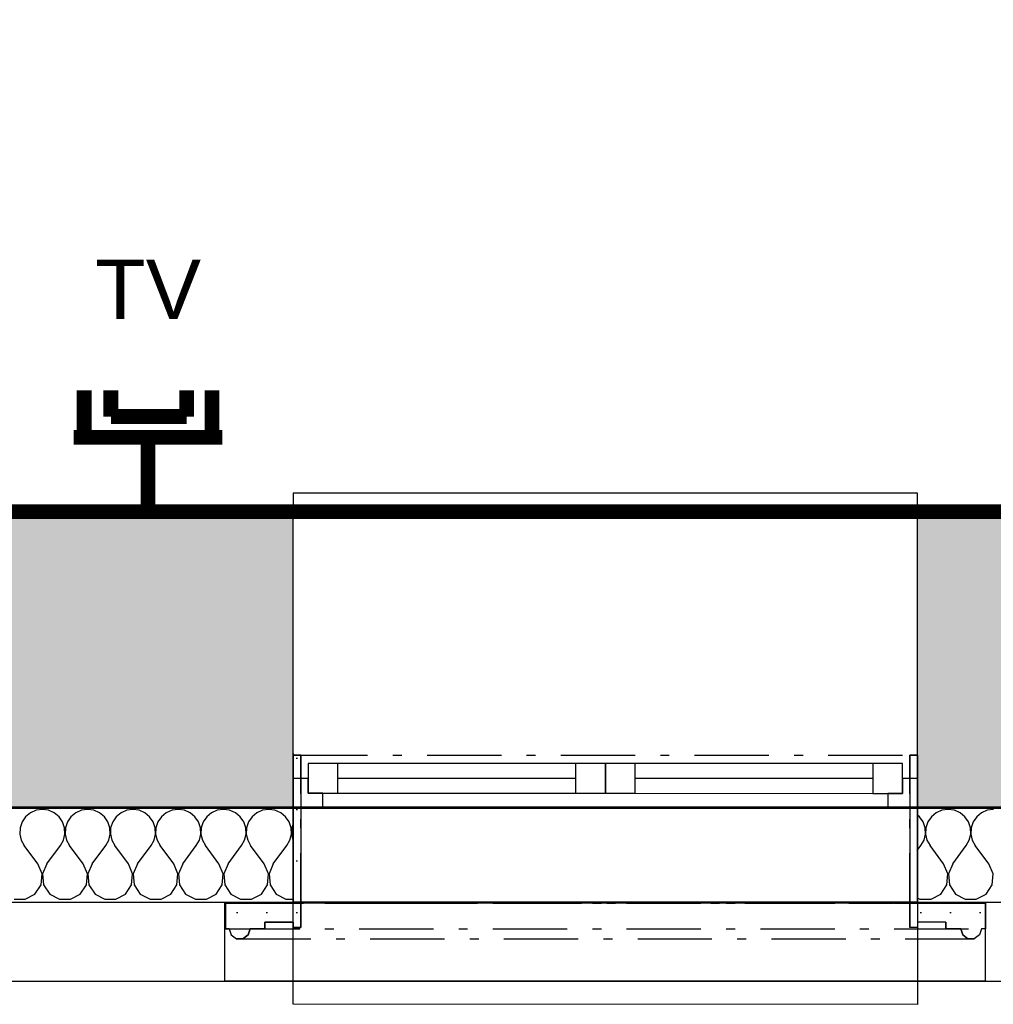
# Model space of a CAD drawing. Extents: x -12025 to 39812, y -30157 to 12.
# Tile 35 of 59: x 29159 to 30797, y -21329 to -19672. Entities that reach past the tile are written whole.
import ezdxf
from ezdxf.enums import TextEntityAlignment as Align

# ---------------------------------------------------------------- set-up
doc = ezdxf.new("R2010")
doc.units = 0
doc.header["$MEASUREMENT"] = 0
for name, pattern in [('Antenovy vodic', [10.125, 3, -0.75, 3, -0.75, 0.125, -0.75, 0.125, -0.75, 0.125, -0.75]), ('Telekomunikacni vodic', [9.25, 3, -0.75, 3, -0.75, 0.125, -0.75, 0.125, -0.75]), ('Čerchovaná M', [225, 125, -42.5, 15, -42.5]), ('Čerchovaná S', [175, 75, -42.5, 15, -42.5])]:
    doc.linetypes.add(name, pattern=pattern)
for name, color, linetype in [('OÚ Dukovany internet + tv + data', 192, 'Continuous'), ('OÚ Dukovany půdorys podklad 2NP', 7, 'Continuous'), ('OÚ Dukovany zásuvky', 92, 'Continuous')]:
    doc.layers.add(name, color=color, linetype=linetype)
doc.styles.add('Arial', font='txt')
pattern_1 = [(0, (0, 0), (0, 86.60254), [0, -50]), (0, (25, 43.3), (0, 86.60254), [0, -50])]

# ---------------------------------------------------------------- blocks, each defined once
blk = doc.blocks.new('Telekomunikační zásuvka (5)')
at = {"color": 0, "linetype": 'Continuous', "const_width": 25}
for points in [[(-107.5, 204.3), (-107.5, 125)], [(-62.5, 204.3), (-62.5, 160)], [(65, 204.3), (65, 160)], [(107.5, 204.3), (107.5, 125)], [(65, 160), (-62.5, 160)], [(-107.5, 125), (-125, 125)], [(107.5, 125), (-107.5, 125)], [(0, 125), (0, 0)], [(125, 125), (107.5, 125)]]:
    blk.add_lwpolyline(points, dxfattribs=at)
at = {"color": 0, "linetype": 'Continuous', "style": 'Arial'}
blk.add_text('TV', height=100, dxfattribs=at).set_placement((0, 324.2), align=Align.CENTER)

msp = doc.modelspace()

# ---------------------------------------------------------------- hatches: boundary and pattern name
at = {"layer": 'OÚ Dukovany půdorys podklad 2NP', "linetype": 'Continuous'}
h = msp.add_hatch(dxfattribs=at)
h.set_pattern_fill('OMÍTKA_01', color=21, style=0, pattern_type=2)
h.set_pattern_definition(pattern_1)
edge = h.paths.add_edge_path()
edge.add_spline(control_points=[(29505.1, -21158.9), (29505.1, -21158.9), (29505.1, -21202), (29505.1, -21202)], knot_values=[0, 0, 0, 0, 1, 1, 1, 1], degree=3, periodic=0)
edge.add_spline(control_points=[(29505.1, -21202), (29505.1, -21202), (29511.6, -21202), (29511.6, -21202)], knot_values=[0, 0, 0, 0, 1, 1, 1, 1], degree=3, periodic=0)
edge.add_spline(control_points=[(29511.6, -21202), (29511.6, -21202), (29514.9, -21212.2), (29514.9, -21212.2)], knot_values=[0, 0, 0, 0, 1, 1, 1, 1], degree=3, periodic=0)
edge.add_spline(control_points=[(29514.9, -21212.2), (29514.9, -21212.2), (29523.7, -21218.6), (29523.7, -21218.6)], knot_values=[0, 0, 0, 0, 1, 1, 1, 1], degree=3, periodic=0)
edge.add_spline(control_points=[(29523.7, -21218.6), (29523.7, -21218.6), (29534.5, -21218.6), (29534.5, -21218.6)], knot_values=[0, 0, 0, 0, 1, 1, 1, 1], degree=3, periodic=0)
edge.add_spline(control_points=[(29534.5, -21218.6), (29534.5, -21218.6), (29543.2, -21212.2), (29543.2, -21212.2)], knot_values=[0, 0, 0, 0, 1, 1, 1, 1], degree=3, periodic=0)
edge.add_spline(control_points=[(29543.2, -21212.2), (29543.2, -21212.2), (29546.6, -21202), (29546.6, -21202)], knot_values=[0, 0, 0, 0, 1, 1, 1, 1], degree=3, periodic=0)
edge.add_spline(control_points=[(29546.6, -21202), (29546.6, -21202), (29571.5, -21202), (29571.5, -21202)], knot_values=[0, 0, 0, 0, 1, 1, 1, 1], degree=3, periodic=0)
edge.add_spline(control_points=[(29571.5, -21202), (29571.5, -21202), (29571.5, -21190.6), (29571.5, -21190.6)], knot_values=[0, 0, 0, 0, 1, 1, 1, 1], degree=3, periodic=0)
edge.add_spline(control_points=[(29571.5, -21190.6), (29571.5, -21190.6), (29619.4, -21190.6), (29619.4, -21190.6)], knot_values=[0, 0, 0, 0, 1, 1, 1, 1], degree=3, periodic=0)
edge.add_spline(control_points=[(29619.4, -21190.6), (29619.4, -21190.6), (29619.4, -21199.8), (29619.4, -21199.8)], knot_values=[0, 0, 0, 0, 1, 1, 1, 1], degree=3, periodic=0)
edge.add_spline(control_points=[(29619.4, -21199.8), (29619.4, -21199.8), (29632.1, -21199.8), (29632.1, -21199.8)], knot_values=[0, 0, 0, 0, 1, 1, 1, 1], degree=3, periodic=0)
edge.add_spline(control_points=[(29632.1, -21199.8), (29632.1, -21199.8), (29632.1, -20909.6), (29632.1, -20909.6)], knot_values=[0, 0, 0, 0, 1, 1, 1, 1], degree=3, periodic=0)
edge.add_spline(control_points=[(29632.1, -20909.6), (29632.1, -20909.6), (29619.4, -20909.6), (29619.4, -20909.6)], knot_values=[0, 0, 0, 0, 1, 1, 1, 1], degree=3, periodic=0)
edge.add_spline(control_points=[(29619.4, -20909.6), (29619.4, -20909.6), (29619.4, -21158.9), (29619.4, -21158.9)], knot_values=[0, 0, 0, 0, 1, 1, 1, 1], degree=3, periodic=0)
edge.add_spline(control_points=[(29619.4, -21158.9), (29619.4, -21158.9), (29505.1, -21158.9), (29505.1, -21158.9)], knot_values=[0, 0, 0, 0, 1, 1, 1, 1], degree=3, periodic=0)
edge.add_spline(control_points=[(29505.1, -21158.9), (29505.1, -21158.9), (29505.1, -21158.9), (29505.1, -21158.9)], knot_values=[0, 0, 0, 0, 1, 1, 1, 1], degree=3, periodic=0)
h = msp.add_hatch(dxfattribs=at)
h.set_pattern_fill('OMÍTKA_01', color=21, style=0, pattern_type=2)
h.set_pattern_definition(pattern_1)
edge = h.paths.add_edge_path()
edge.add_spline(control_points=[(30669.4, -21158.9), (30669.4, -21158.9), (30669.4, -20909.6), (30669.4, -20909.6)], knot_values=[0, 0, 0, 0, 1, 1, 1, 1], degree=3, periodic=0)
edge.add_spline(control_points=[(30669.4, -20909.6), (30669.4, -20909.6), (30656.6, -20909.6), (30656.6, -20909.6)], knot_values=[0, 0, 0, 0, 1, 1, 1, 1], degree=3, periodic=0)
edge.add_spline(control_points=[(30656.6, -20909.6), (30656.6, -20909.6), (30656.6, -21199.8), (30656.6, -21199.8)], knot_values=[0, 0, 0, 0, 1, 1, 1, 1], degree=3, periodic=0)
edge.add_spline(control_points=[(30656.6, -21199.8), (30656.6, -21199.8), (30669.4, -21199.8), (30669.4, -21199.8)], knot_values=[0, 0, 0, 0, 1, 1, 1, 1], degree=3, periodic=0)
edge.add_spline(control_points=[(30669.4, -21199.8), (30669.4, -21199.8), (30669.4, -21190.6), (30669.4, -21190.6)], knot_values=[0, 0, 0, 0, 1, 1, 1, 1], degree=3, periodic=0)
edge.add_spline(control_points=[(30669.4, -21190.6), (30669.4, -21190.6), (30717.2, -21190.6), (30717.2, -21190.6)], knot_values=[0, 0, 0, 0, 1, 1, 1, 1], degree=3, periodic=0)
edge.add_spline(control_points=[(30717.2, -21190.6), (30717.2, -21190.6), (30717.2, -21202), (30717.2, -21202)], knot_values=[0, 0, 0, 0, 1, 1, 1, 1], degree=3, periodic=0)
edge.add_spline(control_points=[(30717.2, -21202), (30717.2, -21202), (30742.2, -21202), (30742.2, -21202)], knot_values=[0, 0, 0, 0, 1, 1, 1, 1], degree=3, periodic=0)
edge.add_spline(control_points=[(30742.2, -21202), (30742.2, -21202), (30745.5, -21212.2), (30745.5, -21212.2)], knot_values=[0, 0, 0, 0, 1, 1, 1, 1], degree=3, periodic=0)
edge.add_spline(control_points=[(30745.5, -21212.2), (30745.5, -21212.2), (30754.2, -21218.6), (30754.2, -21218.6)], knot_values=[0, 0, 0, 0, 1, 1, 1, 1], degree=3, periodic=0)
edge.add_spline(control_points=[(30754.2, -21218.6), (30754.2, -21218.6), (30765, -21218.6), (30765, -21218.6)], knot_values=[0, 0, 0, 0, 1, 1, 1, 1], degree=3, periodic=0)
edge.add_spline(control_points=[(30765, -21218.6), (30765, -21218.6), (30773.8, -21212.2), (30773.8, -21212.2)], knot_values=[0, 0, 0, 0, 1, 1, 1, 1], degree=3, periodic=0)
edge.add_spline(control_points=[(30773.8, -21212.2), (30773.8, -21212.2), (30777.1, -21202), (30777.1, -21202)], knot_values=[0, 0, 0, 0, 1, 1, 1, 1], degree=3, periodic=0)
edge.add_spline(control_points=[(30777.1, -21202), (30777.1, -21202), (30783.6, -21202), (30783.6, -21202)], knot_values=[0, 0, 0, 0, 1, 1, 1, 1], degree=3, periodic=0)
edge.add_spline(control_points=[(30783.6, -21202), (30783.6, -21202), (30783.6, -21158.9), (30783.6, -21158.9)], knot_values=[0, 0, 0, 0, 1, 1, 1, 1], degree=3, periodic=0)
edge.add_spline(control_points=[(30783.6, -21158.9), (30783.6, -21158.9), (30669.4, -21158.9), (30669.4, -21158.9)], knot_values=[0, 0, 0, 0, 1, 1, 1, 1], degree=3, periodic=0)
edge.add_spline(control_points=[(30669.4, -21158.9), (30669.4, -21158.9), (30669.4, -21158.9), (30669.4, -21158.9)], knot_values=[0, 0, 0, 0, 1, 1, 1, 1], degree=3, periodic=0)

# ---------------------------------------------------------------- linework, layer by layer
at = {"layer": 'OÚ Dukovany internet + tv + data', "linetype": 'Telekomunikacni vodic', "ltscale": 100, "const_width": 25}
for points in [[(28875, -19000), (28875, -20500), (31322.2, -20500)], [(25875, -20500), (25875, -20500), (28651.4, -20500), (28651.4, -20500), (31427.8, -20500)]]:
    msp.add_lwpolyline(points, dxfattribs=at)
at = {"layer": 'OÚ Dukovany internet + tv + data', "linetype": 'Antenovy vodic', "ltscale": 100, "const_width": 25}
msp.add_lwpolyline([(29375, -20500), (29375, -20500), (31322.2, -20500)], dxfattribs=at)
at = {"layer": 'OÚ Dukovany půdorys podklad 2NP', "color": 1, "linetype": 'Continuous'}
for p, q in [((30669.3, -20468.9), (29619.3, -20468.8)), ((29619.3, -20468.8), (29619.3, -20498.8)), ((30669.3, -20498.9), (30669.3, -20468.9)), ((30669.3, -20498.9), (29619.3, -20498.8)), ((29619.3, -20948.8), (29619.3, -20498.8)), ((30669.3, -20998.9), (30669.3, -20498.9)), ((30669.3, -20948.9), (30669.3, -20498.9)), ((29619.1, -20907.1), (29619.1, -21157.1)), ((29619.1, -20907.1), (29619.1, -20997.1)), ((29619.1, -20907.1), (29619.1, -20997.1)), ((29619.1, -20907.1), (29619.1, -21157.1)), ((29619.4, -20909.6), (29619.4, -21158.9)), ((29632.1, -20909.6), (29619.4, -20909.6)), ((29632.1, -20909.6), (29632.1, -21199.8)), ((30669.4, -20909.6), (30656.6, -20909.6)), ((30656.6, -20909.6), (30656.6, -21199.8)), ((30669.1, -20907.1), (30669.1, -21157.1)), ((30669.1, -20907.1), (30669.1, -20997.1)), ((30669.1, -20907.1), (30669.1, -20997.1)), ((30669.1, -20907.1), (30669.1, -21157.1)), ((30669.4, -20909.6), (30669.4, -21158.9)), ((29694.3, -20923.8), (29644.3, -20923.8)), ((29644.3, -20923.8), (29644.3, -20973.8)), ((30094.3, -20923.8), (29694.3, -20923.8)), ((29694.3, -20973.8), (29694.3, -20923.8)), ((30094.3, -20923.8), (29694.3, -20923.8)), ((30144.3, -20923.8), (30094.3, -20923.8)), ((30094.3, -20923.8), (30094.3, -20973.8)), ((30194.3, -20923.8), (30144.3, -20923.8)), ((30144.3, -20923.8), (30144.3, -20973.8)), ((30144.3, -20973.8), (30144.3, -20923.8)), ((30594.3, -20923.9), (30194.3, -20923.8)), ((30194.3, -20973.8), (30194.3, -20923.8)), ((30594.3, -20923.9), (30194.3, -20923.8)), ((30644.3, -20923.9), (30594.3, -20923.9)), ((30594.3, -20923.9), (30594.3, -20973.9)), ((30644.3, -20973.9), (30644.3, -20923.9)), ((29644.3, -20948.8), (29619.3, -20948.8)), ((29619.3, -20998.8), (29619.3, -20948.8)), ((29619.3, -20998.8), (29619.3, -20948.8)), ((29644.3, -20973.8), (29644.3, -20948.8)), ((30094.3, -20948.8), (29694.3, -20948.8)), ((30594.3, -20948.9), (30194.3, -20948.8)), ((30669.3, -20948.9), (30644.3, -20948.9)), ((30644.3, -20948.9), (30644.3, -20973.9)), ((30669.3, -20998.9), (30669.3, -20948.9)), ((30669.3, -20998.9), (30669.3, -20948.9)), ((29669.3, -20973.8), (29644.3, -20973.8)), ((29644.3, -20973.8), (29694.3, -20973.8)), ((29669.3, -20998.8), (29669.3, -20973.8)), ((29694.3, -20973.8), (30094.3, -20973.8)), ((30094.3, -20973.8), (30144.3, -20973.8)), ((30144.3, -20973.8), (30194.3, -20973.8)), ((30194.3, -20973.8), (30594.3, -20973.9)), ((30594.3, -20973.9), (30644.3, -20973.9)), ((30644.3, -20973.9), (30619.3, -20973.9)), ((30619.3, -20973.9), (30619.3, -20998.9)), ((29619.1, -20997.1), (28339.1, -20997)), ((30669.1, -20997.1), (29619.1, -20997.1)), ((29619.3, -21328.8), (29619.3, -20998.8)), ((30669.3, -20998.9), (29619.3, -20998.8)), ((29619.3, -20998.8), (29669.3, -20998.8)), ((29669.3, -20998.8), (30144.3, -20998.8)), ((30144.3, -20998.8), (30619.3, -20998.9)), ((30619.3, -20998.9), (30669.3, -20998.9)), ((31999.3, -20997.1), (30669.1, -20997.1)), ((30669.3, -20998.9), (30669.3, -21328.9)), ((32159.3, -21157), (11676.2, -21158.9)), ((28339.1, -21157), (29619.1, -21157.1)), ((29504.1, -21158.4), (30783.6, -21158.8)), ((29504.1, -21289.2), (29504.1, -21158.4)), ((29505.1, -21158.9), (29505.1, -21202)), ((29619.4, -21158.9), (29505.1, -21158.9)), ((30669.1, -21157.1), (29619.1, -21157.1)), ((30669.1, -21157.1), (32151, -21157.1)), ((30783.6, -21158.9), (30669.4, -21158.9)), ((30783.6, -21289.6), (30783.6, -21158.8)), ((30783.6, -21158.9), (30783.6, -21202)), ((29511.6, -21202), (29505.1, -21202)), ((29511.6, -21202), (29514.9, -21212.2)), ((29546.6, -21202), (29543.2, -21212.2)), ((29571.5, -21202), (29546.6, -21202)), ((29571.5, -21190.6), (29571.5, -21202)), ((29619.4, -21190.6), (29571.5, -21190.6)), ((29619.4, -21190.6), (29619.4, -21199.8)), ((29632.1, -21199.8), (29619.4, -21199.8)), ((30669.4, -21199.8), (30656.6, -21199.8)), ((30669.4, -21190.6), (30669.4, -21199.8)), ((30717.2, -21190.6), (30669.4, -21190.6)), ((30717.2, -21190.6), (30717.2, -21202)), ((30742.2, -21202), (30717.2, -21202)), ((30742.2, -21202), (30745.5, -21212.2)), ((30777.1, -21202), (30773.8, -21212.2)), ((30783.6, -21202), (30777.1, -21202)), ((29514.9, -21212.2), (29523.7, -21218.6)), ((29534.5, -21218.6), (29523.7, -21218.6)), ((29543.2, -21212.2), (29534.5, -21218.6)), ((30745.5, -21212.2), (30754.2, -21218.6)), ((30765, -21218.6), (30754.2, -21218.6)), ((30773.8, -21212.2), (30765, -21218.6)), ((11541.1, -21291.7), (32292.1, -21289.8)), ((29504.1, -21289.2), (30783.6, -21289.6)), ((30669.3, -21328.9), (29619.3, -21328.8))]:
    msp.add_line(p, q, dxfattribs=at)
at = {"layer": 'OÚ Dukovany půdorys podklad 2NP', "color": 7, "linetype": 'Continuous'}
for p, q in [((29619.3, -20498.8), (28339.3, -20498.8)), ((29619.3, -20948.8), (29619.3, -20498.8)), ((31499.3, -20498.9), (30669.3, -20498.9)), ((29619.3, -20998.8), (29619.3, -20948.8)), ((28339.3, -20998.8), (29619.3, -20998.8)), ((30669.3, -20998.9), (31999.3, -20998.9))]:
    msp.add_line(p, q, dxfattribs=at)
at = {"layer": 'OÚ Dukovany půdorys podklad 2NP', "color": 1, "linetype": 'Čerchovaná M'}
for p, q in [((29619.4, -20909.6), (29619.4, -21158.9)), ((29632.1, -20909.6), (29619.4, -20909.6)), ((29619.4, -20909.6), (29619.4, -21158.9)), ((29619.4, -20909.6), (30669.4, -20909.6)), ((29632.1, -21199.8), (29632.1, -20909.6)), ((30656.6, -21199.8), (30656.6, -20909.6)), ((30656.6, -20909.6), (30669.4, -20909.6)), ((30669.4, -20909.6), (30669.4, -21158.9)), ((30669.4, -20909.6), (30669.4, -21158.9)), ((29505.1, -21158.9), (29505.1, -21202)), ((29619.4, -21158.9), (29505.1, -21158.9)), ((29505.1, -21158.9), (29505.1, -21202)), ((29505.1, -21158.9), (30783.6, -21158.9)), ((30669.4, -21158.9), (30783.6, -21158.9)), ((30783.6, -21158.9), (30783.6, -21202)), ((30783.6, -21158.9), (30783.6, -21202)), ((29505.1, -21202), (29511.6, -21202)), ((29505.1, -21202), (30783.6, -21202)), ((29511.6, -21202), (29514.9, -21212.2)), ((29511.6, -21202), (29514.9, -21212.2)), ((29543.2, -21212.2), (29546.6, -21202)), ((29546.6, -21202), (29571.5, -21202)), ((29571.5, -21202), (29571.5, -21190.6)), ((29571.5, -21190.6), (29619.4, -21190.6)), ((29619.4, -21190.6), (29619.4, -21199.8)), ((29619.4, -21199.8), (29632.1, -21199.8)), ((30669.4, -21199.8), (30656.6, -21199.8)), ((30669.4, -21190.6), (30669.4, -21199.8)), ((30717.2, -21190.6), (30669.4, -21190.6)), ((30717.2, -21202), (30717.2, -21190.6)), ((30742.2, -21202), (30717.2, -21202)), ((30745.5, -21212.2), (30742.2, -21202)), ((30777.1, -21202), (30773.8, -21212.2)), ((30777.1, -21202), (30773.8, -21212.2)), ((30783.6, -21202), (30777.1, -21202)), ((29514.9, -21212.2), (29523.7, -21218.6)), ((29514.9, -21212.2), (29523.7, -21218.6)), ((29523.7, -21218.6), (29534.5, -21218.6)), ((29523.7, -21218.6), (30765, -21218.6)), ((29534.5, -21218.6), (29543.2, -21212.2)), ((30754.2, -21218.6), (30745.5, -21212.2)), ((30765, -21218.6), (30754.2, -21218.6)), ((30773.8, -21212.2), (30765, -21218.6)), ((30773.8, -21212.2), (30765, -21218.6))]:
    msp.add_line(p, q, dxfattribs=at)
at = {"layer": 'OÚ Dukovany půdorys podklad 2NP', "color": 21, "linetype": 'Continuous'}
for p, q in [((29186.8, -21002.3), (29177.1, -21006.6)), ((29197.2, -21000.9), (29186.8, -21002.3)), ((29207.6, -21002.3), (29197.2, -21000.9)), ((29217.2, -21006.6), (29207.6, -21002.3)), ((29263, -21002.3), (29253.3, -21006.6)), ((29273.4, -21000.9), (29263, -21002.3)), ((29283.8, -21002.3), (29273.4, -21000.9)), ((29293.4, -21006.6), (29283.8, -21002.3)), ((29339.1, -21002.3), (29329.5, -21006.6)), ((29349.6, -21000.9), (29339.1, -21002.3)), ((29360, -21002.3), (29349.6, -21000.9)), ((29369.6, -21006.6), (29360, -21002.3)), ((29415.3, -21002.3), (29405.7, -21006.6)), ((29425.7, -21000.9), (29415.3, -21002.3)), ((29436.2, -21002.3), (29425.7, -21000.9)), ((29445.8, -21006.6), (29436.2, -21002.3)), ((29491.5, -21002.3), (29481.9, -21006.6)), ((29501.9, -21000.9), (29491.5, -21002.3)), ((29512.3, -21002.3), (29501.9, -21000.9)), ((29522, -21006.6), (29512.3, -21002.3)), ((29567.7, -21002.3), (29558.1, -21006.6)), ((29578.1, -21000.9), (29567.7, -21002.3)), ((29588.5, -21002.3), (29578.1, -21000.9)), ((29598.2, -21006.6), (29588.5, -21002.3)), ((30710.6, -21002.4), (30701, -21006.6)), ((30721, -21000.9), (30710.6, -21002.4)), ((30731.4, -21002.4), (30721, -21000.9)), ((30741, -21006.6), (30731.4, -21002.4)), ((30786.8, -21002.4), (30777.1, -21006.6)), ((30797.2, -21000.9), (30786.8, -21002.4)), ((29163.1, -21021.9), (29159.7, -21031.9)), ((29169.1, -21013.3), (29163.1, -21021.9)), ((29177.1, -21006.6), (29169.1, -21013.3)), ((29225.3, -21013.3), (29217.2, -21006.6)), ((29231.2, -21021.9), (29225.3, -21013.3)), ((29234.6, -21031.9), (29231.2, -21021.9)), ((29239.3, -21021.9), (29235.9, -21031.9)), ((29245.2, -21013.3), (29239.3, -21021.9)), ((29253.3, -21006.6), (29245.2, -21013.3)), ((29301.5, -21013.3), (29293.4, -21006.6)), ((29307.4, -21021.9), (29301.5, -21013.3)), ((29310.8, -21031.9), (29307.4, -21021.9)), ((29315.5, -21021.9), (29312.1, -21031.9)), ((29321.4, -21013.3), (29315.5, -21021.9)), ((29329.5, -21006.6), (29321.4, -21013.3)), ((29377.7, -21013.3), (29369.6, -21006.6)), ((29383.6, -21021.9), (29377.7, -21013.3)), ((29387, -21031.9), (29383.6, -21021.9)), ((29391.7, -21021.9), (29388.3, -21031.9)), ((29397.6, -21013.3), (29391.7, -21021.9)), ((29405.7, -21006.6), (29397.6, -21013.3)), ((29453.9, -21013.3), (29445.8, -21006.6)), ((29459.8, -21021.9), (29453.9, -21013.3)), ((29463.2, -21031.9), (29459.8, -21021.9)), ((29467.9, -21021.9), (29464.5, -21031.9)), ((29473.8, -21013.3), (29467.9, -21021.9)), ((29481.9, -21006.6), (29473.8, -21013.3)), ((29530.1, -21013.3), (29522, -21006.6)), ((29536, -21021.9), (29530.1, -21013.3)), ((29539.4, -21031.9), (29536, -21021.9)), ((29544.1, -21021.9), (29540.7, -21031.9)), ((29550, -21013.3), (29544.1, -21021.9)), ((29558.1, -21006.6), (29550, -21013.3)), ((29606.2, -21013.3), (29598.2, -21006.6)), ((29612.2, -21021.9), (29606.2, -21013.3)), ((29615.6, -21031.9), (29612.2, -21021.9)), ((30672.9, -21013.3), (30669.1, -21010.1)), ((30678.9, -21022), (30672.9, -21013.3)), ((30682.2, -21031.9), (30678.9, -21022)), ((30686.9, -21022), (30683.6, -21031.9)), ((30692.9, -21013.3), (30686.9, -21022)), ((30701, -21006.6), (30692.9, -21013.3)), ((30749.1, -21013.3), (30741, -21006.6)), ((30755.1, -21022), (30749.1, -21013.3)), ((30758.4, -21031.9), (30755.1, -21022)), ((30763.1, -21022), (30759.7, -21031.9)), ((30769.1, -21013.3), (30763.1, -21022)), ((30777.1, -21006.6), (30769.1, -21013.3)), ((29159.7, -21031.9), (29159.2, -21042.4)), ((29235.1, -21042.4), (29234.6, -21031.9)), ((29235.9, -21031.9), (29235.4, -21042.4)), ((29311.3, -21042.4), (29310.8, -21031.9)), ((29312.1, -21031.9), (29311.6, -21042.4)), ((29387.5, -21042.4), (29387, -21031.9)), ((29388.3, -21031.9), (29387.8, -21042.4)), ((29463.7, -21042.4), (29463.2, -21031.9)), ((29464.5, -21031.9), (29464, -21042.4)), ((29539.9, -21042.4), (29539.4, -21031.9)), ((29540.7, -21031.9), (29540.2, -21042.4)), ((29616.1, -21042.4), (29615.6, -21031.9)), ((29616.9, -21031.9), (29616.4, -21042.4)), ((29619.1, -21025.3), (29616.9, -21031.9)), ((30682.7, -21042.4), (30682.2, -21031.9)), ((30683.6, -21031.9), (30683, -21042.4)), ((30758.9, -21042.4), (30758.4, -21031.9)), ((30759.7, -21031.9), (30759.2, -21042.4)), ((29159.2, -21042.4), (29161.6, -21052.6)), ((29161.6, -21052.6), (29166.7, -21061.8)), ((29227.6, -21061.8), (29232.7, -21052.6)), ((29232.7, -21052.6), (29235.1, -21042.4)), ((29235.4, -21042.4), (29237.8, -21052.6)), ((29237.8, -21052.6), (29242.9, -21061.8)), ((29303.8, -21061.8), (29308.9, -21052.6)), ((29308.9, -21052.6), (29311.3, -21042.4)), ((29311.6, -21042.4), (29314, -21052.6)), ((29314, -21052.6), (29319.1, -21061.8)), ((29380, -21061.8), (29385.1, -21052.6)), ((29385.1, -21052.6), (29387.5, -21042.4)), ((29387.8, -21042.4), (29390.2, -21052.6)), ((29390.2, -21052.6), (29395.3, -21061.8)), ((29456.2, -21061.8), (29461.3, -21052.6)), ((29461.3, -21052.6), (29463.7, -21042.4)), ((29464, -21042.4), (29466.4, -21052.6)), ((29466.4, -21052.6), (29471.5, -21061.8)), ((29532.4, -21061.8), (29537.5, -21052.6)), ((29537.5, -21052.6), (29539.9, -21042.4)), ((29540.2, -21042.4), (29542.6, -21052.6)), ((29542.6, -21052.6), (29547.6, -21061.8)), ((29608.6, -21061.8), (29613.7, -21052.6)), ((29613.7, -21052.6), (29616.1, -21042.4)), ((29616.4, -21042.4), (29618.8, -21052.6)), ((29618.8, -21052.6), (29619.1, -21053.3)), ((30675.3, -21061.9), (30680.4, -21052.7)), ((30680.4, -21052.7), (30682.7, -21042.4)), ((30683, -21042.4), (30685.4, -21052.7)), ((30685.4, -21052.7), (30690.5, -21061.9)), ((30751.5, -21061.9), (30756.5, -21052.7)), ((30756.5, -21052.7), (30758.9, -21042.4)), ((30759.2, -21042.4), (30761.6, -21052.7)), ((30761.6, -21052.7), (30766.7, -21061.9)), ((29189.6, -21092.3), (29166.7, -21061.8)), ((29204.8, -21092.3), (29227.6, -21061.8)), ((29265.7, -21092.3), (29242.9, -21061.8)), ((29281, -21092.3), (29303.8, -21061.8)), ((29341.9, -21092.3), (29319.1, -21061.8)), ((29357.2, -21092.3), (29380, -21061.8)), ((29418.1, -21092.3), (29395.3, -21061.8)), ((29433.4, -21092.3), (29456.2, -21061.8)), ((29494.3, -21092.3), (29471.5, -21061.8)), ((29509.6, -21092.3), (29532.4, -21061.8)), ((29570.5, -21092.3), (29547.6, -21061.8)), ((29585.7, -21092.3), (29608.6, -21061.8)), ((30669.1, -21070.1), (30675.3, -21061.9)), ((30713.4, -21092.3), (30690.5, -21061.9)), ((30728.6, -21092.3), (30751.5, -21061.9)), ((30789.6, -21092.3), (30766.7, -21061.9)), ((29196.7, -21109.4), (29189.6, -21092.3)), ((29204.8, -21092.3), (29197.6, -21109.4)), ((29272.9, -21109.4), (29265.7, -21092.3)), ((29281, -21092.3), (29273.8, -21109.4)), ((29349.1, -21109.4), (29341.9, -21092.3)), ((29357.2, -21092.3), (29350, -21109.4)), ((29425.3, -21109.4), (29418.1, -21092.3)), ((29433.4, -21092.3), (29426.2, -21109.4)), ((29501.5, -21109.4), (29494.3, -21092.3)), ((29509.6, -21092.3), (29502.4, -21109.4)), ((29577.7, -21109.4), (29570.5, -21092.3)), ((29585.7, -21092.3), (29578.6, -21109.4)), ((30720.5, -21109.4), (30713.4, -21092.3)), ((30728.6, -21092.3), (30721.4, -21109.4)), ((30796.7, -21109.4), (30789.6, -21092.3)), ((29195, -21127.9), (29196.7, -21109.4)), ((29197.6, -21109.4), (29199.4, -21127.9)), ((29271.2, -21127.9), (29272.9, -21109.4)), ((29273.8, -21109.4), (29275.6, -21127.9)), ((29347.4, -21127.9), (29349.1, -21109.4)), ((29350, -21109.4), (29351.7, -21127.9)), ((29423.6, -21127.9), (29425.3, -21109.4)), ((29426.2, -21109.4), (29427.9, -21127.9)), ((29499.7, -21127.9), (29501.5, -21109.4)), ((29502.4, -21109.4), (29504.1, -21127.9)), ((29575.9, -21127.9), (29577.7, -21109.4)), ((29578.6, -21109.4), (29580.3, -21127.9)), ((30718.8, -21127.9), (30720.5, -21109.4)), ((30721.4, -21109.4), (30723.2, -21127.9)), ((30795, -21127.9), (30796.7, -21109.4)), ((29184.7, -21143.3), (29195, -21127.9)), ((29199.4, -21127.9), (29209.6, -21143.3)), ((29260.9, -21143.3), (29271.2, -21127.9)), ((29275.6, -21127.9), (29285.8, -21143.3)), ((29337.1, -21143.3), (29347.4, -21127.9)), ((29351.7, -21127.9), (29362, -21143.3)), ((29413.3, -21143.3), (29423.6, -21127.9)), ((29427.9, -21127.9), (29438.2, -21143.3)), ((29489.5, -21143.3), (29499.7, -21127.9)), ((29504.1, -21127.9), (29514.4, -21143.3)), ((29565.7, -21143.3), (29575.9, -21127.9)), ((29580.3, -21127.9), (29590.6, -21143.3)), ((30708.5, -21143.4), (30718.8, -21127.9)), ((30723.2, -21127.9), (30733.4, -21143.4)), ((30784.7, -21143.4), (30795, -21127.9)), ((29149.8, -21152.1), (29168.4, -21152.1)), ((29168.4, -21152.1), (29184.7, -21143.3)), ((29209.6, -21143.3), (29226, -21152.1)), ((29226, -21152.1), (29244.5, -21152.1)), ((29244.5, -21152.1), (29260.9, -21143.3)), ((29285.8, -21143.3), (29302.2, -21152.1)), ((29302.2, -21152.1), (29320.7, -21152.1)), ((29320.7, -21152.1), (29337.1, -21143.3)), ((29362, -21143.3), (29378.4, -21152.1)), ((29378.4, -21152.1), (29396.9, -21152.1)), ((29396.9, -21152.1), (29413.3, -21143.3)), ((29438.2, -21143.3), (29454.6, -21152.1)), ((29454.6, -21152.1), (29473.1, -21152.1)), ((29473.1, -21152.1), (29489.5, -21143.3)), ((29514.4, -21143.3), (29530.7, -21152.1)), ((29530.7, -21152.1), (29549.3, -21152.1)), ((29549.3, -21152.1), (29565.7, -21143.3)), ((29590.6, -21143.3), (29606.9, -21152.1)), ((29606.9, -21152.1), (29619.1, -21152.1)), ((30669.1, -21149.7), (30673.6, -21152.1)), ((30673.6, -21152.1), (30692.2, -21152.1)), ((30692.2, -21152.1), (30708.5, -21143.4)), ((30733.4, -21143.4), (30749.8, -21152.1)), ((30749.8, -21152.1), (30768.4, -21152.1)), ((30768.4, -21152.1), (30784.7, -21143.4))]:
    msp.add_line(p, q, dxfattribs=at)
at = {"layer": 'OÚ Dukovany půdorys podklad 2NP', "color": 1, "linetype": 'Čerchovaná S'}
msp.add_line((29504.1, -21158.5), (30783.6, -21158.9), dxfattribs=at)
at = {"layer": 'OÚ Dukovany půdorys podklad 2NP', "color": 254, "linetype": 'Continuous'}
for points in [[(28339.3, -20998.8), (29619.3, -20998.8), (28339.3, -20498.8), (29619.3, -20498.8)], [(30669.3, -20998.9), (31499.3, -20998.9), (30669.3, -20498.9), (31499.3, -20498.9)]]:
    msp.add_solid(points, dxfattribs=at)
at = {"layer": 'OÚ Dukovany zásuvky', "linetype": 'Continuous', "const_width": 25}
msp.add_lwpolyline([(31500, -19500), (31500, -20500), (28625, -20500)], dxfattribs=at)

# ---------------------------------------------------------------- block references
at = {"layer": 'OÚ Dukovany internet + tv + data', "linetype": 'Continuous'}
msp.add_blockref('Telekomunikační zásuvka (5)', (29375, -20500), dxfattribs=at)

doc.saveas('drawing.dxf')
